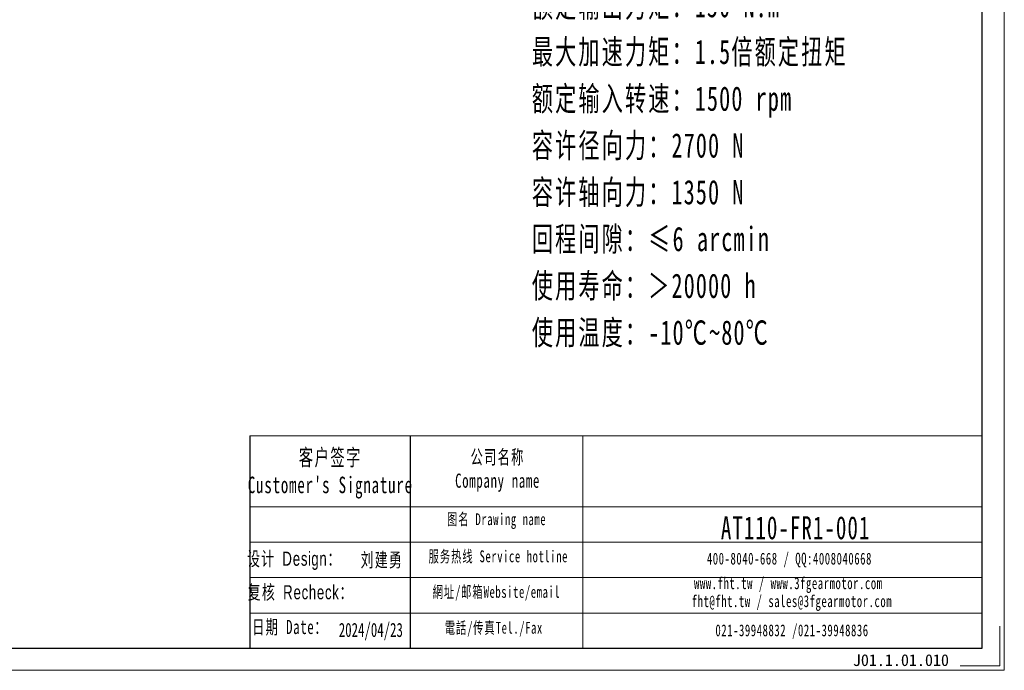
# Model space of a CAD drawing. Header units: millimetres. Extents: x -5 to 789, y 0 to 558.
# Tile 2 of 3: x 371 to 789, y 0 to 277. Entities that reach past the tile are written whole.
import ezdxf

# ---------------------------------------------------------------- set-up
doc = ezdxf.new("R2010")
doc.units = ezdxf.units.MM
doc.layers.add('6文字层', color=3, linetype='Continuous')
doc.layers.add('7标注层', color=4, linetype='Continuous')
for name, color, linetype, lineweight in [('SLD-0', 7, 'Continuous', 18), ('图框_外框线', 7, 'Continuous', 18), ('尺寸线层', 3, 'Continuous', 18)]:
    doc.layers.add(name, color=color, linetype=linetype, lineweight=lineweight)
doc.styles.add('标准', font='txt', dxfattribs={"width": 0.667})
doc.styles.add('样式 1', font='txt')

msp = doc.modelspace()

# ---------------------------------------------------------------- linework, layer by layer
msp.add_line((536.95417, 99.60939), (536.95417, 9.38165))
at = {"layer": '7标注层', "color": 0}
msp.add_line((468.89144, 99.60939), (468.89144, 9.39708), dxfattribs=at)
at = {"layer": '图框_外框线'}
for p, q in [((468.89144, 99.60939), (536.95417, 99.60939)), ((536.95417, 99.60939), (536.95417, 9.39708)), ((536.95417, 99.60939), (779.95768, 99.60939)), ((610.28719, 99.60939), (610.28719, 9.39708)), ((468.89144, 69.50547), (536.95417, 69.50547)), ((536.95417, 69.50547), (779.95768, 69.50547)), ((468.89144, 54.45351), (779.95768, 54.45351)), ((468.89144, 39.40155), (779.95768, 39.40155)), ((468.89144, 24.34959), (779.95768, 24.34959))]:
    msp.add_line(p, q, dxfattribs=at)
at = {"layer": '图框_外框线', "color": 3}
msp.add_lwpolyline([(0, 0), (789.35476, 0), (789.35476, 558.18658), (0, 558.18658)], close=True, dxfattribs=at)
at = {"layer": '图框_外框线', "color": 3, "lineweight": 25}
msp.add_lwpolyline([(46.9854, 9.39708), (779.95768, 9.39708), (779.95768, 548.7895), (46.9854, 548.7895)], close=True, dxfattribs=at)
at = {"layer": '图框_外框线', "color": 3}
msp.add_lwpolyline([(787.47534, 18.79416), (787.47534, 1.87942), (770.5606, 1.87942)], dxfattribs=at)

# ---------------------------------------------------------------- texts
at = {"layer": '6文字层', "insert": (725.0233, 6.83504), "char_height": 5, "width": 43.304423, "attachment_point": 1, "style": '样式 1'}
msp.add_mtext('J01.1.01.010', dxfattribs=at)
at = {"layer": 'SLD-0', "color": 1, "attachment_point": 2, "style": '标准'}
for s, insert, char_height, width in [("\\T1.1;客户签字\\PCustomer's Signature", (503.04013, 94.04005), 7.0242474, 87.3823617), ('\\T1.1;公司名称\\PCompany name', (574.08578, 93.66716), 6.0207835, 77.9503473), ('\\T1.1;图名 Drawing name', (573.67423, 66.73085), 5.0173196, 64.1649161), ('{\\H1.62637x;\\T1.10000;AT110-FR1-001}', (700.7179, 65.51933), 6.0207835, 51.1188195), ('{\\fSimSun|b0|i0|c134|p2;\\T1.1;设计 \\fArial|b0|i0|c0|p34;Design\\fSimSun|b0|i0|c134|p2;：}', (487.74262, 50.45399), 6, 119.6814143), ('{\\fSimSun|b0|i0|c134|p2;\\T1.1;刘建勇}', (524.93905, 49.92956), 6, 31.9717109), ('\\T1.1;服务热线 Service hotline', (574.38572, 50.954), 5.0173196, 71.4858807), ('\\T1.1;400-8040-668 / QQ:4008040668', (698.06455, 49.9953), 5.0173196, 146.0813124), ('\\T1.1;www.fht.tw / www.3fgearmotor.com ', (697.60193, 39.5449), 5.0173196, 146.2457596), ('{\\fSimSun|b0|i0|c134|p2;\\T1.1;复核 \\fArial|b0|i0|c0|p34;Recheck\\fSimSun|b0|i0|c134|p2;：}', (490.45281, 36.19376), 6, 106.0144323), ('\\T1.1;網址/邮箱Website/email', (573.60448, 35.8376), 5.0173196, 74.4100733), ('{\\T1.10000;fht@fht.tw / sales@3fgearmotor.com }', (699.13101, 31.90485), 5.0173196, 146.2457596), ('{\\T1.1;日期 Date：}', (485.89497, 21.41927), 6, 69.254993), ('\\T1.1;電話/传真Tel./Fax', (572.48038, 20.60334), 5.0173196, 75.3050084), ('2024/04/23', (520.25649, 20.17834), 6, 31.9717109), ('\\T1.1;021-39948832 /021-39948836 ', (699.18347, 19.50634), 5.0173196, 111.6697005)]:
    msp.add_mtext(s, dxfattribs=dict(at, insert=insert, char_height=char_height, width=width))
at = {"layer": '尺寸线层', "insert": (588.63436, 327.75416), "char_height": 7.2576, "width": 179.472973, "attachment_point": 1, "line_spacing_factor": 1.15057, "style": '标准'}
msp.add_mtext('\\T1.1;{\\H1.42857x;性能参数：\\P减速比：1:1\\P额定输出力矩：150 N.m\\P最大加速力矩：1.5倍额定扭矩\\P额定输入转速：1500 rpm\\P容许径向力：2700 N\\P容许轴向力：1350 N\\P回程间隙：≤6 arcmin\\P使用寿命：＞20000 h\\P使用温度：-10℃~80℃\\P}', dxfattribs=at)

doc.saveas('drawing.dxf')
